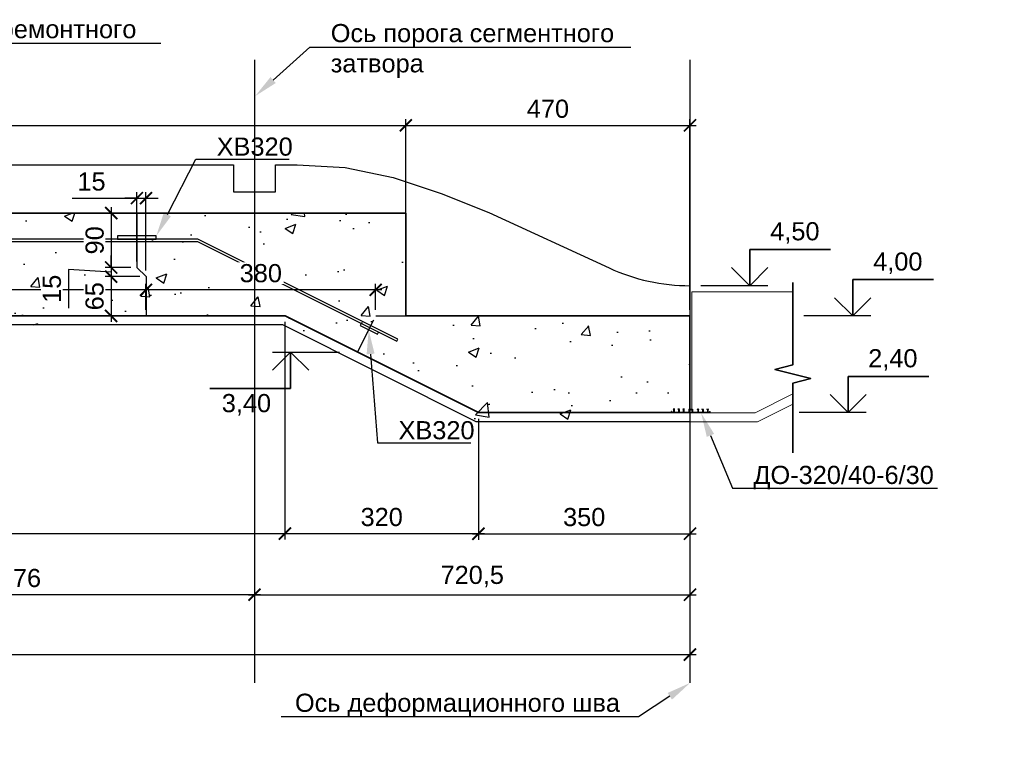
# Model space of a CAD drawing. Header units: millimetres. Extents: x 442308 to 722034, y 240588 to 370364.
# Tile 17 of 27: x 611908 to 628198, y 314433 to 326465. Entities that reach past the tile are written whole.
import ezdxf
from ezdxf import colors
from ezdxf.entities.mleader import LeaderData, LeaderLine
from ezdxf.enums import TextEntityAlignment as Align
from ezdxf.math import Vec2, Vec3

# ---------------------------------------------------------------- set-up
doc = ezdxf.new("R2010")
doc.units = ezdxf.units.MM
doc.header["$LTSCALE"] = 10
for name, pattern in [('ACAD_ISO04W100', [30, 24, -3, 0, -3]), ('ACAD_ISO12W100', [21, 12, -3, 0, -3, 0, -3]), ('осевая', [50.8, 31.75, -6.35, 6.35, -6.35])]:
    doc.linetypes.add(name, pattern=pattern)
for name, color, linetype in [('00', 7, 'Continuous'), ('Оси', 1, 'осевая'), ('Размеры', 7, 'Continuous'), ('Штриховка', 7, 'Continuous')]:
    doc.layers.add(name, color=color, linetype=linetype)
doc.layers.add('Бетон', color=7, linetype='Continuous', lineweight=35)
doc.layers.add('Шпонка', color=1, linetype='Continuous', lineweight=50)
doc.styles.add('arial', font='arial.ttf')
doc.styles.add('Рогун1', font='arial.ttf')
doc.dimstyles.new('100 мм', dxfattribs={"dimscale": 100, "dimtxt": 3.5, "dimasz": 2, "dimexe": 1, "dimexo": 1, "dimgap": 1.2, "dimtad": 1, "dimdec": 0, "dimlfac": 0.1, "dimrnd": 0.0001, "dimtxsty": 'Рогун1', "dimblk": 'ARCHTICK', "dimcen": 2.5, "dimdle": 1, "dimaunit": 1, "dimadec": 1, "dimazin": 0, "dimtfac": 1, "dimtdec": 0, "dimtmove": 1, "dimatfit": 3, "dimldrblk": 'ARCHTICK', "dimfxl": 1, "dimtfill": 1, "dimarcsym": 0})

# ---------------------------------------------------------------- blocks, each defined once
blk = doc.blocks.new('*U24')
at = {"color": 7, "lineweight": 25, "ltscale": 100}
blk.add_line((11.09, 0), (0, 0), dxfattribs=at)
at = {"layer": '00', "color": 7, "lineweight": 35, "ltscale": 100}
for p, q in [((8.09, 0), (8.09, 6)), ((8.09, 6), (21.44, 6)), ((8.09, 0), (5.09, 3)), ((11.09, 3), (8.09, 0))]:
    blk.add_line(p, q, dxfattribs=at)
at = {"ltscale": 100, "style": 'arial', "flags": 8}
for tag, p in [('OTMETKA', (20.66, 9)), ('OTMETKA_2', (11.33, 3))]:
    blk.add_attdef(tag, text='', height=3, dxfattribs=at).set_placement(p, align=Align.MIDDLE_RIGHT)
blk = doc.blocks.new('_ArchTick')
at = {"color": 0, "linetype": 'ByBlock', "const_width": 0.15}
blk.add_lwpolyline([(-0.5, -0.5), (0.5, 0.5)], dxfattribs=at)
blk = doc.blocks.new('*D67')
at = {"layer": 'Defpoints', "color": 0, "transparency": 16777216}
for p in [(595997, 319817), (622997, 319817), (622997, 315967)]:
    blk.add_point(p, dxfattribs=at)
at = {"layer": 'Размеры', "color": 0, "lineweight": -2, "transparency": 16777216}
for p, q in [((595997, 319717), (595997, 315867)), ((622997, 319717), (622997, 315867)), ((595897, 315967), (623097, 315967))]:
    blk.add_line(p, q, dxfattribs=at)
at = {"layer": 'Размеры', "color": 0, "lineweight": -2, "transparency": 16777216, "xscale": 200, "yscale": 200, "zscale": 200, "rotation": 180}
blk.add_blockref('_ArchTick', (595997, 315967), dxfattribs=at)
at = {"layer": 'Размеры', "color": 0, "lineweight": -2, "transparency": 16777216, "xscale": 200, "yscale": 200, "zscale": 200}
blk.add_blockref('_ArchTick', (622997, 315967), dxfattribs=at)
at = {"layer": 'Размеры', "color": 0, "transparency": 16777216, "insert": (609497, 316240), "char_height": 300, "attachment_point": 5, "style": 'Рогун1'}
blk.add_mtext('2700', dxfattribs=at)
blk = doc.blocks.new('*D70')
at = {"layer": 'Defpoints', "color": 0, "transparency": 16777216}
for p in [(622997, 324718), (618297, 321567), (622997, 321567)]:
    blk.add_point(p, dxfattribs=at)
at = {"layer": 'Размеры', "color": 0, "lineweight": -2, "transparency": 16777216}
for p, q in [((618197, 324718), (623097, 324718)), ((618297, 321667), (618297, 324818)), ((622997, 321667), (622997, 324818))]:
    blk.add_line(p, q, dxfattribs=at)
at = {"layer": 'Размеры', "color": 0, "lineweight": -2, "transparency": 16777216, "xscale": 200, "yscale": 200, "zscale": 200, "rotation": 180}
blk.add_blockref('_ArchTick', (618297, 324718), dxfattribs=at)
at = {"layer": 'Размеры', "color": 0, "lineweight": -2, "transparency": 16777216, "xscale": 200, "yscale": 200, "zscale": 200}
blk.add_blockref('_ArchTick', (622997, 324718), dxfattribs=at)
at = {"layer": 'Размеры', "color": 0, "transparency": 16777216, "insert": (620647, 324991), "char_height": 300, "attachment_point": 5, "style": 'Рогун1'}
blk.add_mtext('470', dxfattribs=at)
blk = doc.blocks.new('*D76')
at = {"layer": 'Defpoints', "color": 0, "transparency": 16777216}
for p in [(618297, 324718), (595997, 323267), (618297, 323267)]:
    blk.add_point(p, dxfattribs=at)
at = {"layer": 'Размеры', "color": 0, "lineweight": -2, "transparency": 16777216}
for p, q in [((595897, 324718), (618397, 324718)), ((595997, 323367), (595997, 324818)), ((618297, 323367), (618297, 324818))]:
    blk.add_line(p, q, dxfattribs=at)
at = {"layer": 'Размеры', "color": 0, "lineweight": -2, "transparency": 16777216, "xscale": 200, "yscale": 200, "zscale": 200, "rotation": 180}
blk.add_blockref('_ArchTick', (595997, 324718), dxfattribs=at)
at = {"layer": 'Размеры', "color": 0, "lineweight": -2, "transparency": 16777216, "xscale": 200, "yscale": 200, "zscale": 200}
blk.add_blockref('_ArchTick', (618297, 324718), dxfattribs=at)
at = {"layer": 'Размеры', "color": 0, "transparency": 16777216, "insert": (607147, 324991), "char_height": 300, "attachment_point": 5, "style": 'Рогун1', "bg_fill": 3, "box_fill_scale": 1.1, "bg_fill_color": 256, "bg_fill_true_color": 13158600, "bg_fill_transparency": 0}
blk.add_mtext('2230', dxfattribs=at)
blk = doc.blocks.new('*D71')
at = {"layer": 'Defpoints', "color": 0, "transparency": 16777216}
for p in [(604997, 321999), (604997, 321567), (613997, 321567)]:
    blk.add_point(p, dxfattribs=at)
at = {"layer": 'Размеры', "color": 0, "lineweight": -2, "transparency": 16777216}
for p, q in [((604997, 321667), (604997, 322099)), ((613997, 321667), (613997, 322099)), ((614097, 321999), (604897, 321999))]:
    blk.add_line(p, q, dxfattribs=at)
at = {"layer": 'Размеры', "color": 0, "lineweight": -2, "transparency": 16777216, "xscale": 200, "yscale": 200, "zscale": 200, "rotation": 180}
blk.add_blockref('_ArchTick', (604997, 321999), dxfattribs=at)
at = {"layer": 'Размеры', "color": 0, "lineweight": -2, "transparency": 16777216, "xscale": 200, "yscale": 200, "zscale": 200}
blk.add_blockref('_ArchTick', (613997, 321999), dxfattribs=at)
at = {"layer": 'Размеры', "color": 0, "transparency": 16777216, "insert": (609497, 322272), "char_height": 300, "attachment_point": 5, "style": 'Рогун1', "bg_fill": 3, "box_fill_scale": 1.1, "bg_fill_color": 256, "bg_fill_true_color": 13158600, "bg_fill_transparency": 0}
blk.add_mtext('900', dxfattribs=at)
blk = doc.blocks.new('*D78')
at = {"layer": 'Defpoints', "color": 0, "transparency": 16777216}
for p in [(602087, 321567), (616297, 321567), (616297, 317967)]:
    blk.add_point(p, dxfattribs=at)
at = {"layer": 'Размеры', "color": 0, "lineweight": -2, "transparency": 16777216}
for p, q in [((602087, 321467), (602087, 317867)), ((616297, 321467), (616297, 317867)), ((601987, 317967), (616397, 317967))]:
    blk.add_line(p, q, dxfattribs=at)
at = {"layer": 'Размеры', "color": 0, "lineweight": -2, "transparency": 16777216, "xscale": 200, "yscale": 200, "zscale": 200, "rotation": 180}
blk.add_blockref('_ArchTick', (602087, 317967), dxfattribs=at)
at = {"layer": 'Размеры', "color": 0, "lineweight": -2, "transparency": 16777216, "xscale": 200, "yscale": 200, "zscale": 200}
blk.add_blockref('_ArchTick', (616297, 317967), dxfattribs=at)
at = {"layer": 'Размеры', "color": 0, "transparency": 16777216, "insert": (609192, 318238), "char_height": 300, "attachment_point": 5, "style": 'Рогун1'}
blk.add_mtext('1421', dxfattribs=at)
blk = doc.blocks.new('*D79')
at = {"layer": 'Defpoints', "color": 0, "transparency": 16777216}
for p in [(616297, 321567), (619497, 319967), (619497, 317967)]:
    blk.add_point(p, dxfattribs=at)
at = {"layer": 'Размеры', "color": 0, "lineweight": -2, "transparency": 16777216}
for p, q in [((616297, 321467), (616297, 317867)), ((619497, 319867), (619497, 317867)), ((616197, 317967), (619597, 317967))]:
    blk.add_line(p, q, dxfattribs=at)
at = {"layer": 'Размеры', "color": 0, "lineweight": -2, "transparency": 16777216, "xscale": 200, "yscale": 200, "zscale": 200, "rotation": 180}
blk.add_blockref('_ArchTick', (616297, 317967), dxfattribs=at)
at = {"layer": 'Размеры', "color": 0, "lineweight": -2, "transparency": 16777216, "xscale": 200, "yscale": 200, "zscale": 200}
blk.add_blockref('_ArchTick', (619497, 317967), dxfattribs=at)
at = {"layer": 'Размеры', "color": 0, "transparency": 16777216, "insert": (617897, 318240), "char_height": 300, "attachment_point": 5, "style": 'Рогун1'}
blk.add_mtext('320', dxfattribs=at)
blk = doc.blocks.new('*D80')
at = {"layer": 'Defpoints', "color": 0, "transparency": 16777216}
for p in [(619497, 319967), (622997, 319967), (622997, 317966)]:
    blk.add_point(p, dxfattribs=at)
at = {"layer": 'Размеры', "color": 0, "lineweight": -2, "transparency": 16777216}
for p, q in [((619497, 319867), (619497, 317866)), ((622997, 319867), (622997, 317866)), ((619397, 317966), (623097, 317966))]:
    blk.add_line(p, q, dxfattribs=at)
at = {"layer": 'Размеры', "color": 0, "lineweight": -2, "transparency": 16777216, "xscale": 200, "yscale": 200, "zscale": 200, "rotation": 180}
blk.add_blockref('_ArchTick', (619497, 317966), dxfattribs=at)
at = {"layer": 'Размеры', "color": 0, "lineweight": -2, "transparency": 16777216, "xscale": 200, "yscale": 200, "zscale": 200}
blk.add_blockref('_ArchTick', (622997, 317966), dxfattribs=at)
at = {"layer": 'Размеры', "color": 0, "transparency": 16777216, "insert": (621247, 318239), "char_height": 300, "attachment_point": 5, "style": 'Рогун1'}
blk.add_mtext('350', dxfattribs=at)
blk = doc.blocks.new('к шпонке')
at = {"color": 6, "linetype": 'Continuous', "lineweight": 30, "ltscale": 2}
for p, q in [((62947, -62062), (62947, -61782)), ((62947, -61782), (63027, -61872)), ((63027, -61872), (63445, -61872)), ((63029, -61972), (62947, -62062)), ((63029, -61972), (63445, -61972))]:
    blk.add_line(p, q, dxfattribs=at)
blk = doc.blocks.new('шпонка ДО320')
h = blk.add_hatch(color=1)
h.dxf.hatch_style = 1
h.paths.add_polyline_path([(63027, -63752), (63547, -63752), (63547, -64192), (63027, -64192)], flags=16)
h.paths.add_polyline_path([(63547, -67180), (63547, -60779), (63368, -60779), (63368, -60879), (63467, -60879), (63467, -61129), (63049, -61129), (62968, -61039), (62969, -61319), (63051, -61229), (63467, -61229), (63467, -61929), (63049, -61929), (62968, -61839), (62969, -62119), (63051, -62029), (63467, -62029), (63467, -62729), (63049, -62729), (62968, -62639), (62969, -62919), (63051, -62829), (63467, -62829), (63467, -63672), (62947, -63672), (62947, -64272), (63467, -64272), (63467, -65114), (63051, -65114), (62969, -65024), (62968, -65304), (63049, -65214), (63467, -65214), (63467, -65914), (63051, -65914), (62969, -65824), (62968, -66104), (63049, -66014), (63467, -66014), (63467, -66714), (63051, -66714), (62969, -66624), (62968, -66904), (63049, -66814), (63467, -66814), (63467, -67079), (63368, -67079), (63368, -67179)])
at = {"layer": 'Шпонка', "color": 1, "linetype": 'Continuous', "lineweight": 30, "ltscale": 2}
for p, q in [((63368, -60879), (63368, -60779)), ((63547, -60779), (63368, -60779)), ((63368, -60879), (63467, -60879)), ((63467, -61129), (63467, -60879)), ((63467, -61929), (63467, -61229)), ((63547, -67180), (63547, -60779)), ((63467, -62729), (63467, -62029)), ((63467, -63672), (63467, -62829)), ((62947, -64272), (62947, -63672)), ((62947, -63672), (63467, -63672)), ((62947, -64272), (63467, -64272)), ((63027, -64192), (63027, -63752)), ((63027, -63752), (63547, -63752)), ((63027, -64192), (63547, -64192)), ((63467, -65114), (63467, -64272)), ((63467, -65914), (63467, -65214)), ((63467, -66714), (63467, -66014)), ((63368, -67079), (63467, -67079)), ((63368, -67079), (63368, -67179)), ((63547, -67180), (63368, -67179)), ((63467, -67079), (63467, -66814))]:
    blk.add_line(p, q, dxfattribs=at)
at = {"layer": 'Шпонка', "color": 1}
for p in [(21, 742), (21, -58), (21, -858)]:
    blk.add_blockref('к шпонке', p, dxfattribs=at)
at = {"layer": 'Шпонка', "color": 1, "xscale": -1, "rotation": 180}
for p in [(21, -127085), (21, -127885), (21, -128685)]:
    blk.add_blockref('к шпонке', p, dxfattribs=at)
blk = doc.blocks.new('*D72')
at = {"layer": 'Defpoints', "color": 0, "transparency": 16777216}
for p in [(613997, 321999), (613997, 321567), (617797, 321567)]:
    blk.add_point(p, dxfattribs=at)
at = {"layer": 'Размеры', "color": 0, "lineweight": -2, "transparency": 16777216}
for p, q in [((613997, 321667), (613997, 322099)), ((617797, 321667), (617797, 322099)), ((617897, 321999), (613897, 321999))]:
    blk.add_line(p, q, dxfattribs=at)
at = {"layer": 'Размеры', "color": 0, "lineweight": -2, "transparency": 16777216, "xscale": 200, "yscale": 200, "zscale": 200, "rotation": 180}
blk.add_blockref('_ArchTick', (613997, 321999), dxfattribs=at)
at = {"layer": 'Размеры', "color": 0, "lineweight": -2, "transparency": 16777216, "xscale": 200, "yscale": 200, "zscale": 200}
blk.add_blockref('_ArchTick', (617797, 321999), dxfattribs=at)
at = {"layer": 'Размеры', "color": 0, "transparency": 16777216, "insert": (615897, 322272), "char_height": 300, "attachment_point": 5, "style": 'Рогун1', "bg_fill": 3, "box_fill_scale": 1.1, "bg_fill_color": 256, "bg_fill_true_color": 13158600, "bg_fill_transparency": 0}
blk.add_mtext('380', dxfattribs=at)
blk = doc.blocks.new('*D74')
at = {"layer": 'Defpoints', "color": 0, "transparency": 16777216}
for p in [(615792, 321417), (608032, 320683), (615792, 316958)]:
    blk.add_point(p, dxfattribs=at)
at = {"layer": 'Размеры', "color": 0, "lineweight": -2, "transparency": 16777216}
for p, q in [((615792, 321317), (615792, 316858)), ((608032, 320583), (608032, 316858)), ((607932, 316958), (615892, 316958))]:
    blk.add_line(p, q, dxfattribs=at)
at = {"layer": 'Размеры', "color": 0, "lineweight": -2, "transparency": 16777216, "xscale": 200, "yscale": 200, "zscale": 200, "rotation": 180}
blk.add_blockref('_ArchTick', (608032, 316958), dxfattribs=at)
at = {"layer": 'Размеры', "color": 0, "lineweight": -2, "transparency": 16777216, "xscale": 200, "yscale": 200, "zscale": 200}
blk.add_blockref('_ArchTick', (615792, 316958), dxfattribs=at)
at = {"layer": 'Размеры', "color": 0, "transparency": 16777216, "insert": (611912, 317231), "char_height": 300, "attachment_point": 5, "style": 'Рогун1'}
blk.add_mtext('776', dxfattribs=at)
blk = doc.blocks.new('*D75')
at = {"layer": 'Defpoints', "color": 0, "transparency": 16777216}
for p in [(622997, 321567), (615792, 320650), (622997, 316957)]:
    blk.add_point(p, dxfattribs=at)
at = {"layer": 'Размеры', "color": 0, "lineweight": -2, "transparency": 16777216}
for p, q in [((622997, 321467), (622997, 316857)), ((615792, 320550), (615792, 316857)), ((615692, 316957), (623097, 316957))]:
    blk.add_line(p, q, dxfattribs=at)
at = {"layer": 'Размеры', "color": 0, "lineweight": -2, "transparency": 16777216, "xscale": 200, "yscale": 200, "zscale": 200, "rotation": 180}
blk.add_blockref('_ArchTick', (615792, 316957), dxfattribs=at)
at = {"layer": 'Размеры', "color": 0, "lineweight": -2, "transparency": 16777216, "xscale": 200, "yscale": 200, "zscale": 200}
blk.add_blockref('_ArchTick', (622997, 316957), dxfattribs=at)
at = {"layer": 'Размеры', "color": 0, "transparency": 16777216, "insert": (619395, 317257), "char_height": 300, "attachment_point": 5, "style": 'Рогун1'}
blk.add_mtext('720,5', dxfattribs=at)
blk = doc.blocks.new('*D86')
at = {"layer": 'Defpoints', "color": 0, "transparency": 16777216}
for p in [(613997, 323515), (613847, 322367), (613997, 322217)]:
    blk.add_point(p, dxfattribs=at)
at = {"layer": 'Размеры', "color": 0, "lineweight": -2, "transparency": 16777216}
for p, q in [((613847, 322467), (613847, 323615)), ((613997, 322317), (613997, 323615)), ((612774, 323515), (613847, 323515)), ((613847, 323515), (613647, 323515)), ((613847, 323515), (613997, 323515)), ((613847, 323515), (613997, 323515)), ((613997, 323515), (614197, 323515))]:
    blk.add_line(p, q, dxfattribs=at)
at = {"layer": 'Размеры', "color": 0, "lineweight": -2, "transparency": 16777216, "xscale": 200, "yscale": 200, "zscale": 200}
blk.add_blockref('_ArchTick', (613847, 323515), dxfattribs=at)
at = {"layer": 'Размеры', "color": 0, "lineweight": -2, "transparency": 16777216, "xscale": 200, "yscale": 200, "zscale": 200, "rotation": 180}
blk.add_blockref('_ArchTick', (613997, 323515), dxfattribs=at)
at = {"layer": 'Размеры', "color": 0, "transparency": 16777216, "insert": (613096, 323788), "char_height": 300, "attachment_point": 5, "style": 'Рогун1', "bg_fill": 3, "box_fill_scale": 1.1, "bg_fill_color": 256, "bg_fill_true_color": 13158600, "bg_fill_transparency": 0}
blk.add_mtext('15', dxfattribs=at)
blk = doc.blocks.new('*D87')
at = {"layer": 'Defpoints', "color": 0, "transparency": 16777216}
for p in [(613847, 323267), (613422, 322367), (613847, 322367)]:
    blk.add_point(p, dxfattribs=at)
at = {"layer": 'Размеры', "color": 0, "lineweight": -2, "transparency": 16777216}
for p, q in [((613422, 323367), (613422, 322267)), ((613747, 323267), (613322, 323267)), ((613747, 322367), (613322, 322367))]:
    blk.add_line(p, q, dxfattribs=at)
at = {"layer": 'Размеры', "color": 0, "lineweight": -2, "transparency": 16777216, "xscale": 200, "yscale": 200, "zscale": 200}
for p, rotation in [((613422, 323267), 90), ((613422, 322367), 270)]:
    blk.add_blockref('_ArchTick', p, dxfattribs=dict(at, rotation=rotation))
at = {"layer": 'Размеры', "color": 0, "transparency": 16777216, "insert": (613149, 322817), "char_height": 300, "attachment_point": 5, "rotation": 90, "style": 'Рогун1', "bg_fill": 3, "box_fill_scale": 1.1, "bg_fill_color": 256, "bg_fill_true_color": 13158600, "bg_fill_transparency": 0}
blk.add_mtext('90', dxfattribs=at)
blk = doc.blocks.new('*D88')
at = {"layer": 'Defpoints', "color": 0, "transparency": 16777216}
for p in [(613421, 322217), (613847, 322367), (613997, 322217)]:
    blk.add_point(p, dxfattribs=at)
at = {"layer": 'Размеры', "color": 0, "lineweight": -2, "transparency": 16777216}
for p, q in [((613421, 322367), (613421, 322567)), ((613421, 322292), (612715, 322337)), ((612715, 322337), (612715, 321693)), ((613747, 322367), (613321, 322367)), ((613897, 322217), (613321, 322217)), ((613421, 322367), (613421, 322217)), ((613421, 322367), (613421, 322217)), ((613421, 322217), (613421, 322017))]:
    blk.add_line(p, q, dxfattribs=at)
at = {"layer": 'Размеры', "color": 0, "lineweight": -2, "transparency": 16777216, "xscale": 200, "yscale": 200, "zscale": 200}
for p, rotation in [((613421, 322367), 270), ((613421, 322217), 90)]:
    blk.add_blockref('_ArchTick', p, dxfattribs=dict(at, rotation=rotation))
at = {"layer": 'Размеры', "color": 0, "transparency": 16777216, "insert": (612442, 322015), "char_height": 300, "attachment_point": 5, "rotation": 90, "style": 'Рогун1', "bg_fill": 3, "box_fill_scale": 1.1, "bg_fill_color": 256, "bg_fill_true_color": 13158600, "bg_fill_transparency": 0}
blk.add_mtext('15', dxfattribs=at)
blk = doc.blocks.new('*D89')
at = {"layer": 'Defpoints', "color": 0, "transparency": 16777216}
for p in [(613997, 322217), (613421, 321567), (613997, 321567)]:
    blk.add_point(p, dxfattribs=at)
at = {"layer": 'Размеры', "color": 0, "lineweight": -2, "transparency": 16777216}
for p, q in [((613897, 322217), (613321, 322217)), ((613421, 322317), (613421, 321467)), ((613897, 321567), (613321, 321567))]:
    blk.add_line(p, q, dxfattribs=at)
at = {"layer": 'Размеры', "color": 0, "transparency": 16777216, "insert": (613148, 321892), "char_height": 300, "attachment_point": 5, "rotation": 90, "style": 'Рогун1', "bg_fill": 3, "box_fill_scale": 1.1, "bg_fill_color": 256, "bg_fill_true_color": 13158600, "bg_fill_transparency": 0}
blk.add_mtext('65', dxfattribs=at)
at = {"layer": 'Размеры', "color": 0, "lineweight": -2, "transparency": 16777216, "xscale": 200, "yscale": 200, "zscale": 200}
for p, rotation in [((613421, 322217), 90), ((613421, 321567), 270)]:
    blk.add_blockref('_ArchTick', p, dxfattribs=dict(at, rotation=rotation))
blk = doc.blocks.new('*U63')
at = {"color": 7, "lineweight": 25, "ltscale": 100}
blk.add_line((-11.09, 0), (0, 0), dxfattribs=at)
at = {"layer": '00', "color": 7, "lineweight": 35, "ltscale": 100}
for p, q in [((-11.09, -3), (-8.09, 0)), ((-8.09, 0), (-8.09, -6)), ((-8.09, 0), (-5.09, -3)), ((-8.09, -6), (-21.44, -6))]:
    blk.add_line(p, q, dxfattribs=at)
at = {"ltscale": 100, "style": 'arial', "flags": 8}
for tag, p in [('OTMETKA_2', (-11.33, 0)), ('OTMETKA', (-11.33, -9))]:
    blk.add_attdef(tag, text='', height=3, dxfattribs=at).set_placement(p, align=Align.MIDDLE_RIGHT)

msp = doc.modelspace()

# ---------------------------------------------------------------- hatches: boundary and pattern name
at = {"layer": 'Штриховка'}
h = msp.add_hatch(dxfattribs=at)
h.set_pattern_fill('AR-CONC', color=256, scale=10, style=0)
h.set_pattern_definition([(50, (71329.5, 134396.2), (1821.8467, -159.391), [190.5, -2095.5]), (355, (71329.5, 134396.2), (-352.434, 1910.5685), [152.4, -1676.406]), (100.45144, (71481.3, 134383), (1469.4125, 1751.1775), [161.9, -1780.9024]), (46.1842, (71329.5, 134904.2), (2710.79, -420.423), [285.75, -3143.25]), (96.63556, (71555.4, 134869.2), (2374.041, 2474.261), [242.85, -2671.356]), (351.18415, (71329.5, 134904.2), (2374.041, 2474.261), [228.6, -2514.597]), (21, (71583.5, 134777.2), (1516.144, -1022.652), [190.5, -2095.5]), (326, (71583.5, 134777.2), (618.02, 1841.8797), [152.4, -1676.4]), (71.45144, (71709.8, 134692), (2134.164, 819.2277), [161.9, -1780.8994]), (37.5, (71329.5, 134396.2), (30.886, 845.5504), [0, -1656.08, 0, -1701.8, 0, -1682.75]), (7.5, (71329.5, 134396.2), (668.1966, 1001.8057), [0, -970.28, 0, -1617.98, 0, -641.35]), (327.5, (70763.06, 134396.2), (1355.90595, -57.28744), [0, -635, 0, -1981.2, 0, -2628.9]), (317.5, (70509, 134396.2), (1481.2918, 254.265), [0, -825.5, 0, -1315.72, 0, -1866.9])])
h.paths.add_polyline_path([(622997.4075268, 321567.0664243), (618297.4075268, 321567.0664243), (618297.4075268, 323267.0664243), (595997.4075268, 323267.0664243), (595997.4075268, 319817.0664243), (598132.8177234, 319817.0664243), (601332.8177234, 321417.0664243), (616261.9973302, 321417.0664243), (619461.9973302, 319817.0664243), (622997.4075268, 319817.0664243)])

# ---------------------------------------------------------------- linework, layer by layer
at = {"linetype": 'Continuous', "ltscale": 100}
msp.add_lwpolyline([(624698.9448189, 322119.510133), (624698.9448189, 320755.9616776), (624398.9448189, 320680.9616776), (624998.9448189, 320530.9616776), (624698.9448189, 320455.9616776), (624698.9448189, 319300.050598), (624698.9448189, 320455.9616776), (624998.9448189, 320530.9616776), (624398.9448189, 320680.9616776), (624698.9448189, 320755.9616776)], close=True, dxfattribs=at)
at = {"color": 4, "linetype": 'ACAD_ISO12W100', "ltscale": 5}
msp.add_lwpolyline([(617497.4075268, 320967.0664243), (617797.4075268, 321567.0664243), (618297.4075268, 321567.0664243)], dxfattribs=at)
at = {"color": 3, "lineweight": 30}
msp.add_lwpolyline([(622997.4075268, 319967.0664243), (622997.4075268, 319817.0664243), (619461.9973302, 319817.0664243), (616261.9973302, 321417.0664243), (601332.8177234, 321417.0664243), (598132.8177234, 319817.0664243), (597197.4075268, 319817.0664243), (595897.4075268, 319817.0664243), (595897.4075268, 319967.0664243), (595997.4075268, 319967.0664243)], dxfattribs=at)
at = {"color": 6, "lineweight": 30}
msp.add_lwpolyline([(617538.4582548, 321406.9387566), (617824.6749559, 321263.8304061), (617842.5634997, 321299.6074937), (617556.3467986, 321442.7158443)], close=True, dxfattribs=at)
at = {"layer": 'Бетон', "color": 2, "ltscale": 10}
msp.add_lwpolyline([(618297.4075268, 323267.0664243), (618297.4075268, 321567.0664243), (622997.4075268, 321567.0664243), (622997.4075268, 319967.0664243), (619497.4075268, 319967.0664243), (616297.4075268, 321567.0664243), (601297.4075268, 321567.0664243), (598097.4075268, 319967.0664243), (597197.4075268, 319967.0664243), (595997.4075268, 319967.0664243), (595997.4075268, 323267.0664243)], close=True, dxfattribs=at)
at = {"layer": 'Бетон', "color": 251, "lineweight": 0, "ltscale": 10}
for points in [[(624698.9448189, 321965.757246), (623026.1206923, 321965.757246), (623026.1206923, 319965.757246), (624077.4047645, 319965.7572461), (624698.9448189, 320276.5272684)], [(624698.9448189, 320108.8221706), (624112.8149606, 319815.7572461), (622997.4075268, 319817.0664243)]]:
    msp.add_lwpolyline(points, dxfattribs=at)
at = {"layer": 'Оси', "linetype": 'осевая', "ltscale": 40}
msp.add_lwpolyline([(622997.4075268, 325800.9977881), (622997.4075268, 315497.3115703)], dxfattribs=at)

# ---------------------------------------------------------------- block references
at = {"layer": '00'}
ref = msp.add_blockref('*U24', (623177.3943644, 322067.0664243), dxfattribs=dict(at, xscale=100, yscale=100, zscale=100))
ref.add_attrib('OTMETKA', '4,50', dxfattribs={"layer": '0', "ltscale": 100, "height": 300, "style": 'arial'}).set_placement((625140.4748378, 322967.0664243), align=Align.MIDDLE_RIGHT)
ref = msp.add_blockref('*U24', (624881.0359338, 321567.0664243), dxfattribs=dict(at, xscale=100, yscale=100, zscale=100))
ref.add_attrib('OTMETKA', '4,00', dxfattribs={"layer": '0', "ltscale": 100, "height": 300, "style": 'arial'}).set_placement((626844.1164072, 322467.0664243), align=Align.MIDDLE_RIGHT)
ref = msp.add_blockref('*U63', (617199.5315799, 320967.0664243), dxfattribs=dict(at, xscale=100, yscale=100, zscale=100))
ref.add_attrib('OTMETKA', '3,40', dxfattribs={"layer": '0', "ltscale": 100, "height": 300, "style": 'arial'}).set_placement((616066.874026, 320125.1837503), align=Align.MIDDLE_RIGHT)
ref = msp.add_blockref('*U24', (624805.5745012, 319967.0664243), dxfattribs=dict(at, xscale=100, yscale=100, zscale=100))
ref.add_attrib('OTMETKA', '2,40', dxfattribs={"layer": '0', "ltscale": 100, "height": 300, "style": 'arial'}).set_placement((626761.6972666, 320867.0664243), align=Align.MIDDLE_RIGHT)
at = {"layer": 'Шпонка', "xscale": 0.1, "yscale": 0.1, "zscale": 0.1, "rotation": 270}
msp.add_blockref('шпонка ДО320', (629407.396358, 326321.7543906), dxfattribs=at)

# ---------------------------------------------------------------- dimensions: what is measured, and where the dimension line sits
at = {"layer": 'Размеры'}
for base, p1, p2, picture, middle in [((622997.4075268, 324717.6797619), (618297.4075268, 321567.0664243), (622997.4075268, 321567.0664243), '*D70', (620647.4075268, 324990.8516582)), ((619497.4075268, 317967.0664243), (616297.4075268, 321567.0664243), (619497.4075268, 319967.0664243), '*D79', (617897.4075268, 318240.3406398)), ((615792.4075268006, 316958.2101144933), (608032.4075268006, 320683.3225894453), (615792.4075268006, 321417.0664242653), '*D74', (611912.4075268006, 317231.3820108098)), ((622997.4075268, 317965.8164243), (619497.4075268, 319967.0664243), (622997.4075268, 319967.0664243), '*D80', (621247.4075268, 318239.0906398)), ((622997.4075268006, 315967.0664242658), (595997.4075268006, 319817.0664242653), (622997.4075268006, 319817.0664242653), '*D67', (609497.4075268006, 316240.2383205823))]:
    dim = msp.add_linear_dim(base=base, p1=p1, p2=p2, dimstyle='100 мм', override={"dimtxt": 3, "dimdec": 6, "dimtfill": 0}, dxfattribs=at)
    dim.commit()
    dim.dimension.update_dxf_attribs({"geometry": picture, "text_midpoint": middle})

# ---------------------------------------------------------------- leaders
at = {"ltscale": 100}
ml = msp.add_multileader_mtext('Standard', dxfattribs=at)
ml.set_content('ХВ320', color=256, style='arial')
ml.set_leader_properties()
ml.build(insert=Vec2(0, 0))
ml.multileader.update_dxf_attribs({"text_left_attachment_type": 6, "text_right_attachment_type": 6, "arrow_head_size": 400})
ctx = ml.context
ctx.base_point, ctx.char_height, ctx.arrow_head_size, ctx.plane_origin = Vec3(618172.8108775, 319467.0210566), 300, 400, Vec3(615092.4163426, 327344.5949013)
ctx.left_attachment, ctx.right_attachment = 6, 6
notes = []
notes.append((ctx, [(0, (1, 1, 0), (617829.1081135, 319467.0210566), (1, 0), 343.702764, [(0, [(617681.5666054, 321335.3845814)], 0, [])])]))
ctx.mtext.insert, ctx.mtext.width, ctx.mtext.defined_height, ctx.mtext.flow_direction = Vec3(618174.8108775, 319827.0210566), 4152.054766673, 383.2878581, 5
ml = msp.add_multileader_mtext('Standard', dxfattribs=at)
ml.set_content('ДО-320/40-6/30', color=256, style='arial')
ml.set_leader_properties()
ml.build(insert=Vec2(0, 0))
ml.multileader.update_dxf_attribs({"text_left_attachment_type": 6, "text_right_attachment_type": 6, "arrow_head_size": 400})
ctx = ml.context
ctx.base_point, ctx.char_height, ctx.arrow_head_size, ctx.plane_origin = Vec3(624043.4505918, 318717.621566), 300, 400, Vec3(623920.4752608, 325848.118483)
ctx.left_attachment, ctx.right_attachment = 6, 6
notes.append((ctx, [(0, (1, 1, 0), (623699.7478278, 318717.621566), (1, 0), 343.702764, [(0, [(623182.3516336, 319960.5827395)], 0, [])])]))
ctx.mtext.insert, ctx.mtext.width, ctx.mtext.defined_height, ctx.mtext.flow_direction = Vec3(624045.4505918, 319087.6079234), 4152.054766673, 383.2878581, 5
ml = msp.add_multileader_mtext('Standard', dxfattribs=at)
ml.set_content('Ось деформационного шва', color=256, style='arial')
ml.set_leader_properties()
ml.build(insert=Vec2(0, 0))
ml.multileader.update_dxf_attribs({"text_left_attachment_type": 6, "text_right_attachment_type": 6, "arrow_head_size": 400})
ctx = ml.context
ctx.base_point, ctx.char_height, ctx.arrow_head_size, ctx.plane_origin = Vec3(616459.8578828, 314936.7092218), 300, 400, Vec3(618120.2302026, 332830.4485072)
ctx.left_attachment, ctx.right_attachment = 6, 6
notes.append((ctx, [(1, (1, 1, 0), (622147.1922976, 314936.7092218), (-1, 0), 343.702764, [(0, [(622997.4075268, 315497.3115703)], 0, [])])]))
ctx.mtext.insert, ctx.mtext.width, ctx.mtext.defined_height, ctx.mtext.flow_direction = Vec3(616461.8578828, 315319.99708), 5632.309506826, 383.2878581, 5
for ctx, leaders in notes:
    for number, flags, end, landing, length, lines in leaders:
        leader = LeaderData()
        leader.index, (leader.has_last_leader_line, leader.has_dogleg_vector, leader.attachment_direction) = number, flags
        leader.last_leader_point, leader.dogleg_vector, leader.dogleg_length = Vec3(end), Vec3(landing), length
        for number, points, colour, breaks in lines:
            line = LeaderLine()
            line.index, line.vertices, line.color, line.breaks = number, Vec3.list(points), colors.encode_raw_color(colour), breaks
            leader.lines.append(line)
        ctx.leaders.append(leader)

# ---------------------------------------------------------------- next in the draw order: dimensions: what is measured, and where the dimension line sits
at = {"layer": 'Размеры'}
for base, p1, p2, picture, middle in [((618297.4075268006, 324717.6797618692), (595997.4075268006, 323267.0664242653), (618297.4075268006, 323267.0664242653), '*D76', (607147.4075268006, 324990.9539774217)), ((604997.4075268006, 321998.7408484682), (613997.40789903, 321567.0664242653), (604997.4075268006, 321567.0664242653), '*D71', (609497.4077129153, 322271.9127447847))]:
    dim = msp.add_linear_dim(base=base, p1=p1, p2=p2, dimstyle='100 мм', override={"dimtxt": 3, "dimdec": 6}, dxfattribs=at)
    dim.commit()
    dim.dimension.update_dxf_attribs({"geometry": picture, "text_midpoint": middle})

# ---------------------------------------------------------------- next in the draw order: linework, layer by layer
at = {"color": 4, "linetype": 'ACAD_ISO04W100', "ltscale": 50}
msp.add_lwpolyline([(613847.4075268, 323267.0597241), (613847.4075268, 322367.0597241), (613997.4075268, 322217.0597241), (613997.4075268, 321567.0597241)], dxfattribs=at)
at = {"color": 6, "lineweight": 30}
msp.add_lwpolyline([(618164.5572885, 321183.3319589), (614857.0883577, 322837.0664243), (597177.4075268, 322837.0664243), (597177.4075268, 320717.0664243), (597217.4075268, 320717.0664243), (597217.4075268, 322797.0664243), (614847.6456386, 322797.0664243), (618146.6687447, 321147.5548713)], close=True, dxfattribs=at)

# ---------------------------------------------------------------- next in the draw order: dimensions: what is measured, and where the dimension line sits
at = {"layer": 'Размеры'}
dim = msp.add_linear_dim(base=(616297.4075268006, 317967.0664242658), p1=(602087.4075268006, 321567.0664242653), p2=(616297.4075268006, 321567.0664242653), dimstyle='100 мм', override={"dimtxt": 3, "dimdec": 6, "dimtfill": 0}, dxfattribs=at)
dim.commit()
dim.dimension.update_dxf_attribs({"geometry": '*D78', "text_midpoint": (609192.4075268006, 318237.6803396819)})

# ---------------------------------------------------------------- next in the draw order: leaders
at = {"ltscale": 100}
ml = msp.add_multileader_mtext('Standard', dxfattribs=at)
ml.set_content('Ось порога ремонтного затвора', color=256, style='arial')
ml.set_leader_properties()
ml.build(insert=Vec2(0, 0))
ml.multileader.update_dxf_attribs({"text_left_attachment_type": 6, "text_right_attachment_type": 6, "arrow_head_size": 400})
ctx = ml.context
ctx.base_point, ctx.char_height, ctx.arrow_head_size, ctx.plane_origin = Vec3(609276.9060628, 326076.5963478), 300, 400, Vec3(610534.8861499, 342278.1528744)
ctx.left_attachment, ctx.right_attachment = 6, 6
notes = []
notes.append((ctx, [(0, (1, 1, 0), (608933.2032988, 326076.5963478), (1, 0), 343.702764, [(0, [(608032.4075268, 325266.4312156)], 0, [])])]))
ctx.mtext.insert, ctx.mtext.width, ctx.mtext.defined_height, ctx.mtext.flow_direction = Vec3(609278.9060628, 326459.8842059), 4915.084053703, 383.2878581, 5
ml = msp.add_multileader_mtext('Standard', dxfattribs=at)
ml.set_content('Ось порога сегментного затвора', color=256, style='arial')
ml.set_leader_properties()
ml.build(insert=Vec2(0, 0))
ml.multileader.update_dxf_attribs({"text_left_attachment_type": 6, "text_right_attachment_type": 6, "arrow_head_size": 400})
ctx = ml.context
ctx.base_point, ctx.char_height, ctx.arrow_head_size, ctx.plane_origin = Vec3(617051.9060628, 326010.7605272), 300, 400, Vec3(618309.8861499, 342212.3170539)
ctx.left_attachment, ctx.right_attachment = 6, 6
notes.append((ctx, [(0, (1, 1, 0), (616708.2032988, 326010.7605272), (1, 0), 343.702764, [(0, [(615802.4075268, 325200.5953951)], 0, [])])]))
ctx.mtext.insert, ctx.mtext.width, ctx.mtext.defined_height, ctx.mtext.flow_direction = Vec3(617053.9060628, 326394.0483854), 4915.084053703, 383.2878581, 5
for ctx, leaders in notes:
    for number, flags, end, landing, length, lines in leaders:
        leader = LeaderData()
        leader.index, (leader.has_last_leader_line, leader.has_dogleg_vector, leader.attachment_direction) = number, flags
        leader.last_leader_point, leader.dogleg_vector, leader.dogleg_length = Vec3(end), Vec3(landing), length
        for number, points, colour, breaks in lines:
            line = LeaderLine()
            line.index, line.vertices, line.color, line.breaks = number, Vec3.list(points), colors.encode_raw_color(colour), breaks
            leader.lines.append(line)
        ctx.leaders.append(leader)

# ---------------------------------------------------------------- next in the draw order: dimensions: what is measured, and where the dimension line sits
at = {"layer": 'Размеры'}
dim = msp.add_linear_dim(base=(613997.4075268, 321998.7404762), p1=(617797.4075268, 321567.0664243), p2=(613997.4075268, 321567.0664243), dimstyle='100 мм', override={"dimtxt": 3, "dimdec": 6}, dxfattribs=at)
dim.commit()
dim.dimension.update_dxf_attribs({"geometry": '*D72', "text_midpoint": (615897.4075268, 322272.0146918)})

# ---------------------------------------------------------------- next in the draw order: linework, layer by layer
at = {"layer": 'Оси', "linetype": 'осевая', "ltscale": 40}
msp.add_lwpolyline([(615792.4075268, 325802.2477881), (615792.4075268, 315498.5615703)], dxfattribs=at)
at = {"layer": 'Размеры'}
msp.add_lwpolyline([(595997.4075268, 323267.0664243), (595997.4075268, 324067.0664243), (607682.4075268, 324067.0664243), (607682.4075268, 323617.0576247), (608382.4075268, 323617.0576247), (608382.4075268, 324067.0664243), (615442.4075268, 324067.0664243), (615442.4075268, 323617.0576247), (616142.4075268, 323617.0576247), (616142.4075268, 324067.0664243), (616497.4075268, 324067.0664243), (617294.7239379, 324019.4943713), (618086.7239379, 323853.1743713), (618878.7239379, 323591.8143713), (619670.7239379, 323275.0143713), (621660.1095805, 322359.8969757, 0.1082040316), (622997.4075268, 322067.0664243), (622997.4075268, 321567.0664243)], format="xyb", dxfattribs=at)

# ---------------------------------------------------------------- next in the draw order: dimensions: what is measured, and where the dimension line sits
dim = msp.add_linear_dim(base=(622997.4075268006, 316956.9601144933), p1=(615792.4075268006, 320650.4046791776), p2=(622997.4075268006, 321567.0664242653), dimstyle='100 мм', override={"dimtxt": 3, "dimdec": 6, "dimtfill": 0}, dxfattribs=at)
dim.commit()
dim.dimension.update_dxf_attribs({"geometry": '*D75', "text_midpoint": (619394.9075268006, 317257.2466083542)})

# ---------------------------------------------------------------- next in the draw order: dimensions: what is measured, and where the dimension line sits
dim = msp.add_linear_dim(base=(613997.4075268, 323514.8515231), p1=(613847.4075268, 322367.0597241), p2=(613997.4075268, 322217.0597241), dimstyle='100 мм', override={"dimtxt": 3, "dimdec": 6}, dxfattribs=at)
dim.commit()
dim.dimension.update_dxf_attribs({"geometry": '*D86', "text_midpoint": (613095.7233735, 323571.9800143), "dimtype": 160})

# ---------------------------------------------------------------- next in the draw order: dimensions: what is measured, and where the dimension line sits
dim = msp.add_linear_dim(base=(613422.3511894, 322367.0597241), p1=(613847.4075268, 323267.0597241), p2=(613847.4075268, 322367.0597241), angle=90, dimstyle='100 мм', override={"dimtxt": 3, "dimdec": 6}, dxfattribs=at)
dim.commit()
dim.dimension.update_dxf_attribs({"geometry": '*D87', "text_midpoint": (613149.179293, 322817.0597241)})

# ---------------------------------------------------------------- next in the draw order: leaders
at = {"ltscale": 100}
ml = msp.add_multileader_mtext('Standard', dxfattribs=at)
ml.set_content('ХВ320', color=256, style='arial')
ml.set_leader_properties()
ml.build(insert=Vec2(0, 0))
ml.multileader.update_dxf_attribs({"text_left_attachment_type": 6, "text_right_attachment_type": 6, "arrow_head_size": 400})
ctx = ml.context
ctx.base_point, ctx.char_height, ctx.arrow_head_size, ctx.plane_origin = Vec3(615164.6664003, 324156.8647328), 300, 400, Vec3(615029.3726034, 330382.8376426)
ctx.left_attachment, ctx.right_attachment = 6, 6
notes = []
notes.append((ctx, [(0, (1, 1, 0), (614820.9636363, 324156.8647328), (1, 0), 343.702764, [(0, [(614167.4075268, 322889.3046781)], 0, [])])]))
ctx.mtext.insert, ctx.mtext.width, ctx.mtext.defined_height, ctx.mtext.flow_direction = Vec3(615166.6664003, 324516.8647328), 4152.054766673, 383.2878581, 5
for ctx, leaders in notes:
    for number, flags, end, landing, length, lines in leaders:
        leader = LeaderData()
        leader.index, (leader.has_last_leader_line, leader.has_dogleg_vector, leader.attachment_direction) = number, flags
        leader.last_leader_point, leader.dogleg_vector, leader.dogleg_length = Vec3(end), Vec3(landing), length
        for number, points, colour, breaks in lines:
            line = LeaderLine()
            line.index, line.vertices, line.color, line.breaks = number, Vec3.list(points), colors.encode_raw_color(colour), breaks
            leader.lines.append(line)
        ctx.leaders.append(leader)

# ---------------------------------------------------------------- next in the draw order: linework, layer by layer
at = {"color": 6, "lineweight": 30}
msp.add_lwpolyline([(614167.4075268, 322889.3046781), (613527.4075268, 322889.3046781), (613527.4075268, 322837.0664243), (614167.4075268, 322837.0664243)], close=True, dxfattribs=at)

# ---------------------------------------------------------------- next in the draw order: dimensions: what is measured, and where the dimension line sits
at = {"layer": 'Размеры'}
dim = msp.add_linear_dim(base=(613421.1011894, 322217.0597241), p1=(613847.4075268, 322367.0597241), p2=(613997.4075268, 322217.0597241), angle=90, dimstyle='100 мм', override={"dimtxt": 3, "dimdec": 6}, dxfattribs=at)
dim.commit()
dim.dimension.update_dxf_attribs({"geometry": '*D88', "text_midpoint": (612714.7573967, 322217.1821545), "dimtype": 160})

# ---------------------------------------------------------------- next in the draw order: dimensions: what is measured, and where the dimension line sits
dim = msp.add_linear_dim(base=(613421.1011894, 321567.0597241), p1=(613997.4075268, 322217.0597241), p2=(613997.4075268, 321567.0597241), angle=90, dimstyle='100 мм', override={"dimtxt": 3, "dimdec": 6}, dxfattribs=at)
dim.commit()
dim.dimension.update_dxf_attribs({"geometry": '*D89', "text_midpoint": (613421.1011893, 321892.0597241), "dimtype": 160})

doc.saveas('drawing.dxf')
